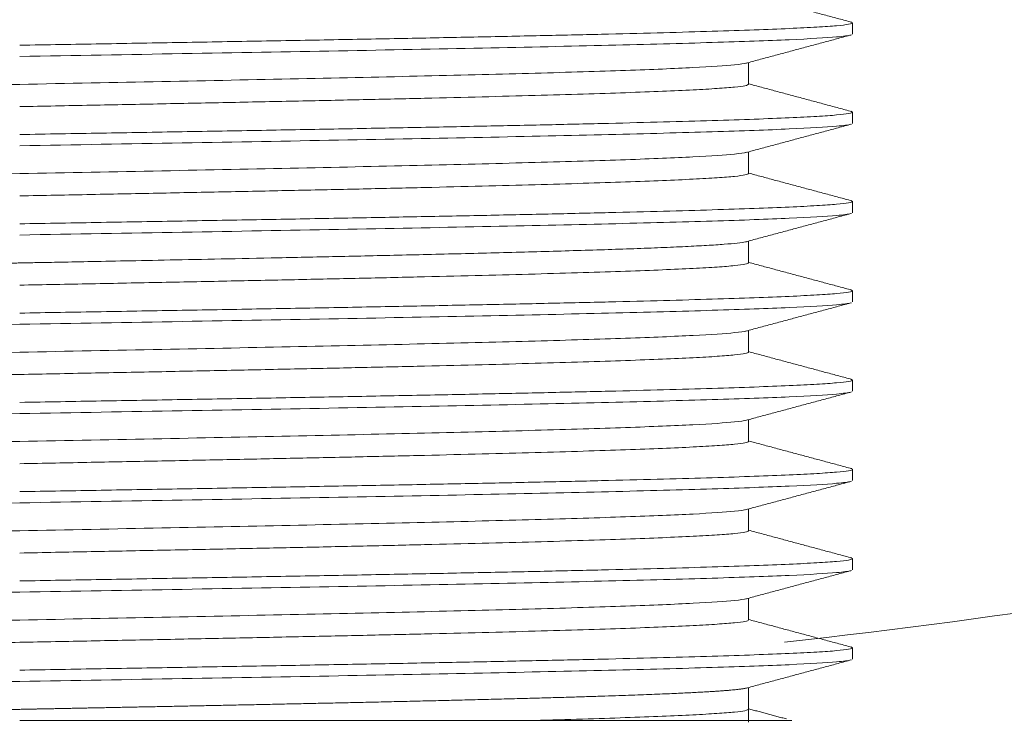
# Model space of a CAD drawing. Header units: millimetres. Extents: x 51337 to 61814, y -21781 to -12277.
# Tile 170 of 256: x 59255 to 59272, y -20832 to -20820. Entities that reach past the tile are written whole.
import ezdxf

# ---------------------------------------------------------------- set-up
doc = ezdxf.new("R2010")
doc.units = ezdxf.units.MM
doc.header["$LTSCALE"] = 0.3175
doc.layers.add('1轮廓实线层', color=7, linetype='Continuous', lineweight=18)

msp = doc.modelspace()

# ---------------------------------------------------------------- linework, layer by layer
at = {"layer": '1轮廓实线层'}
for p, q in [((59269.16489, -20820.18231), (59269.19339, -20820.19754)), ((59269.19339, -20820.38564), (59269.19339, -20820.19754)), ((59267.44339, -20821.22869), (59267.44339, -20820.8632)), ((59269.16493, -20821.68234), (59269.19339, -20821.69756)), ((59269.19339, -20821.88564), (59269.19339, -20821.69756)), ((59267.44339, -20822.72841), (59267.44339, -20822.3632)), ((59269.16486, -20823.18183), (59269.19339, -20823.19713)), ((59269.19339, -20823.38565), (59269.19339, -20823.19713)), ((59267.44339, -20824.22861), (59267.44339, -20823.8632)), ((59269.16491, -20824.68237), (59269.19339, -20824.6976)), ((59269.19339, -20824.88565), (59269.19339, -20824.6976)), ((59267.44339, -20825.7287), (59267.44339, -20825.3632)), ((59269.16484, -20826.18186), (59269.19339, -20826.19716)), ((59269.19339, -20826.38568), (59269.19339, -20826.19716)), ((59267.44339, -20827.22843), (59267.44339, -20826.8632)), ((59269.16489, -20827.6823), (59269.19339, -20827.69753)), ((59269.19339, -20827.88571), (59269.19339, -20827.69753)), ((59267.44339, -20828.72865), (59267.44339, -20828.3632)), ((59269.16495, -20829.18238), (59269.19339, -20829.19759)), ((59269.19339, -20829.38569), (59269.19339, -20829.19759)), ((59267.44339, -20830.22867), (59267.44339, -20829.86321)), ((59269.16486, -20830.682), (59269.19339, -20830.69723)), ((59269.19339, -20830.88578), (59269.19339, -20830.69723)), ((59267.44339, -20831.9476), (59267.44339, -20831.36321))]:
    msp.add_line(p, q, dxfattribs=at)
msp.add_arc((59255.29339, -20713.97664), 117.32051, 276.2413743, 287.3572104, dxfattribs=at)
for points, degree in [([(59269.17933, -20820.1863), (59268.31134, -20819.95326), (59267.44339, -20819.72009)], 2), ([(59267.39685, -20820.8757), (59268.28626, -20820.63676), (59269.17571, -20820.39795)], 2), ([(59242.94369, -20821.60463), (59242.94368, -20821.589), (59243.1016, -20821.55775), (59243.80316, -20821.51087), (59244.94244, -20821.46399), (59246.47566, -20821.41711), (59248.34391, -20821.37023), (59250.47537, -20821.32335), (59252.78816, -20821.27647), (59254.39164, -20821.24522), (59255.19339, -20821.2296)], 3), ([(59269.17937, -20821.68631), (59268.31136, -20821.45327), (59267.44338, -20821.22008)], 2), ([(59267.39685, -20822.3757), (59268.28625, -20822.13676), (59269.1757, -20821.89796)], 2), ([(59242.94356, -20823.10459), (59242.94357, -20823.08897), (59243.10153, -20823.05773), (59243.80314, -20823.01087), (59244.94248, -20822.964), (59246.47573, -20822.91714), (59248.34399, -20822.87027), (59250.47546, -20822.82341), (59252.78822, -20822.77655), (59254.39167, -20822.7453), (59255.19339, -20822.72968)], 3), ([(59269.1793, -20823.18629), (59268.31133, -20822.95326), (59267.4434, -20822.72009)], 2), ([(59267.39683, -20823.8757), (59268.28624, -20823.63676), (59269.17569, -20823.39796)], 2), ([(59269.17935, -20824.68631), (59268.31135, -20824.45326), (59267.44339, -20824.22009)], 2), ([(59267.39682, -20825.37571), (59268.28623, -20825.13677), (59269.17567, -20824.89796)], 2), ([(59255.19339, -20825.26065), (59254.2771, -20825.27627), (59252.44452, -20825.30752), (59249.8013, -20825.3544), (59247.36529, -20825.40127), (59245.23011, -20825.44815), (59243.47782, -20825.49503), (59242.17575, -20825.5419), (59241.37395, -20825.58878), (59241.19346, -20825.62003), (59241.19346, -20825.63566)], 3), ([(59242.94362, -20826.10461), (59242.94362, -20826.08898), (59243.10153, -20826.05773), (59243.80309, -20826.01085), (59244.94238, -20825.96397), (59246.47561, -20825.91709), (59248.34387, -20825.87021), (59250.47535, -20825.82334), (59252.78815, -20825.77646), (59254.39164, -20825.7452), (59255.19339, -20825.72958)], 3), ([(59269.17928, -20826.18629), (59268.31132, -20825.95326), (59267.4434, -20825.72009)], 2), ([(59267.3968, -20826.87571), (59268.28621, -20826.63677), (59269.17566, -20826.39797)], 2), ([(59255.19339, -20826.76065), (59254.2771, -20826.77628), (59252.44453, -20826.80753), (59249.8013, -20826.8544), (59247.3653, -20826.90128), (59245.23012, -20826.94815), (59243.47783, -20826.99503), (59242.17575, -20827.0419), (59241.37395, -20827.08878), (59241.19345, -20827.12003), (59241.19345, -20827.13565)], 3), ([(59242.94349, -20827.60458), (59242.94351, -20827.58896), (59243.10147, -20827.55771), (59243.8031, -20827.51085), (59244.94244, -20827.46399), (59246.47571, -20827.41713), (59248.34398, -20827.37027), (59250.47546, -20827.32341), (59252.78822, -20827.27655), (59254.39167, -20827.24531), (59255.19339, -20827.22969)], 3), ([(59269.17934, -20827.68631), (59268.31136, -20827.45326), (59267.44341, -20827.22009)], 2), ([(59267.39678, -20828.37572), (59268.28619, -20828.13678), (59269.17564, -20827.89797)], 2), ([(59255.19339, -20828.26069), (59254.27711, -20828.27631), (59252.44455, -20828.30756), (59249.80135, -20828.35444), (59247.36536, -20828.40131), (59245.2302, -20828.44818), (59243.47791, -20828.49505), (59242.17584, -20828.54193), (59241.37403, -20828.5888), (59241.19353, -20828.62005), (59241.19353, -20828.63567)], 3), ([(59242.94348, -20829.10457), (59242.94348, -20829.08895), (59243.10142, -20829.0577), (59243.80301, -20829.01083), (59244.94233, -20828.96396), (59246.47559, -20828.91708), (59248.34386, -20828.87021), (59250.47536, -20828.82334), (59252.78816, -20828.77647), (59254.39164, -20828.74522), (59255.19339, -20828.72959)], 3), ([(59269.17939, -20829.18632), (59268.31138, -20828.95327), (59267.4434, -20828.72009)], 2), ([(59267.39677, -20829.87572), (59268.28618, -20829.63678), (59269.17563, -20829.39798)], 2), ([(59255.19339, -20829.76067), (59254.2771, -20829.7763), (59252.44454, -20829.80755), (59249.80134, -20829.85442), (59247.36535, -20829.9013), (59245.23019, -20829.94818), (59243.47791, -20829.99505), (59242.17585, -20830.04193), (59241.37405, -20830.08881), (59241.19357, -20830.12006), (59241.19357, -20830.13568)], 3), ([(59242.94371, -20830.60463), (59242.94369, -20830.58901), (59243.1016, -20830.55775), (59243.80314, -20830.51086), (59244.94241, -20830.46398), (59246.47562, -20830.4171), (59248.34386, -20830.37021), (59250.47534, -20830.32333), (59252.78814, -20830.27644), (59254.39163, -20830.24519), (59255.19339, -20830.22956)], 3), ([(59269.17932, -20830.6863), (59268.31133, -20830.45326), (59267.44338, -20830.22008)], 2), ([(59267.39693, -20831.37568), (59268.28634, -20831.13674), (59269.17579, -20830.89793)], 2), ([(59255.19339, -20831.26073), (59254.27712, -20831.27635), (59252.44458, -20831.3076), (59249.8014, -20831.35447), (59247.36542, -20831.40133), (59245.23025, -20831.4482), (59243.47796, -20831.49507), (59242.17588, -20831.54194), (59241.37405, -20831.58881), (59241.19354, -20831.62005), (59241.19353, -20831.63568)], 3), ([(59268.08115, -20831.89139), (59267.4434, -20831.72009)], 1)]:
    msp.add_open_spline(points, degree=degree, dxfattribs=at)
for points, degree, knots in [([(59269.19339, -20820.19754), (59269.19339, -20820.20535), (59269.17088, -20820.21316), (59269.08106, -20820.22878), (59269.01376, -20820.23659), (59268.835, -20820.25221), (59268.72354, -20820.26002), (59268.45756, -20820.27564), (59268.30302, -20820.28346), (59267.95237, -20820.29908), (59267.75625, -20820.30689), (59267.32431, -20820.32251), (59267.08849, -20820.33032), (59266.57942, -20820.34594), (59266.30618, -20820.35375), (59265.72488, -20820.36937), (59265.41684, -20820.37718), (59264.76892, -20820.3928), (59264.42904, -20820.40061), (59263.72074, -20820.41623), (59263.3523, -20820.42404), (59262.59043, -20820.43967), (59262.19699, -20820.44748), (59261.38889, -20820.4631), (59260.97423, -20820.47091), (59260.12768, -20820.48653), (59259.69579, -20820.49434), (59258.81895, -20820.50996), (59258.37399, -20820.51777), (59257.4753, -20820.53339), (59257.02157, -20820.5412), (59256.10968, -20820.55682), (59255.65153, -20820.56463), (59255.19338, -20820.57244)], 3, [0, 0, 0, 0, 0.0625, 0.0625, 0.125, 0.125, 0.1875, 0.1875, 0.25, 0.25, 0.3125, 0.3125, 0.375, 0.375, 0.4375, 0.4375, 0.5, 0.5, 0.5625, 0.5625, 0.625, 0.625, 0.6875, 0.6875, 0.75, 0.75, 0.8125, 0.8125, 0.875, 0.875, 0.9375, 0.9375, 1, 1, 1, 1]), ([(59269.16487, -20820.40086), (59269.12541, -20820.41141), (59268.92606, -20820.43759), (59268.21108, -20820.47939), (59266.909, -20820.52626), (59265.15669, -20820.57314), (59263.02151, -20820.62001), (59260.58549, -20820.66689), (59257.94226, -20820.71376), (59256.10968, -20820.74501), (59255.19339, -20820.76064)], 3, [0, 0, 0, 0, 0.0879644, 0.2182552, 0.348546, 0.4788368, 0.6091276, 0.7394184, 0.8697092, 1, 1, 1, 1]), ([(59255.19339, -20821.2296), (59255.99513, -20821.21397), (59257.59861, -20821.18272), (59259.91142, -20821.13584), (59262.04291, -20821.08896), (59263.91118, -20821.04208), (59265.44444, -20820.99521), (59266.58376, -20820.94833), (59267.19981, -20820.90717), (59267.37516, -20820.88163), (59267.41167, -20820.87172)], 3, [0, 0, 0, 0, 0.13098906, 0.26197811, 0.39296717, 0.52395623, 0.65494529, 0.78593434, 0.9169234, 1, 1, 1, 1]), ([(59255.19338, -20821.60367), (59255.59426, -20821.59586), (59255.99514, -20821.58805), (59256.79304, -20821.57242), (59257.19006, -20821.56461), (59257.97642, -20821.54899), (59258.36575, -20821.54117), (59259.13299, -20821.52555), (59259.51089, -20821.51774), (59260.25162, -20821.50211), (59260.61445, -20821.4943), (59261.32154, -20821.47868), (59261.6658, -20821.47087), (59262.33244, -20821.45524), (59262.65482, -20821.44743), (59263.27459, -20821.43181), (59263.57198, -20821.42399), (59264.13891, -20821.40837), (59264.40845, -20821.40056), (59264.91708, -20821.38493), (59265.15617, -20821.37712), (59265.6016, -20821.3615), (59265.80795, -20821.35369), (59266.18589, -20821.33806), (59266.3575, -20821.33025), (59266.66432, -20821.31463), (59266.79953, -20821.30681), (59267.03227, -20821.29119), (59267.1298, -20821.28338), (59267.28621, -20821.26775), (59267.3451, -20821.25994), (59267.42369, -20821.24432), (59267.44339, -20821.2365), (59267.44339, -20821.22869)], 3, [0, 0, 0, 0, 0.0625, 0.0625, 0.125, 0.125, 0.1875, 0.1875, 0.25, 0.25, 0.3125, 0.3125, 0.375, 0.375, 0.4375, 0.4375, 0.5, 0.5, 0.5625, 0.5625, 0.625, 0.625, 0.6875, 0.6875, 0.75, 0.75, 0.8125, 0.8125, 0.875, 0.875, 0.9375, 0.9375, 1, 1, 1, 1]), ([(59269.19339, -20821.69756), (59269.19339, -20821.70537), (59269.17088, -20821.71318), (59269.08106, -20821.7288), (59269.01376, -20821.73661), (59268.835, -20821.75223), (59268.72354, -20821.76004), (59268.45756, -20821.77566), (59268.30302, -20821.78347), (59267.95237, -20821.79909), (59267.75625, -20821.80691), (59267.32431, -20821.82253), (59267.08849, -20821.83034), (59266.57942, -20821.84596), (59266.30618, -20821.85377), (59265.72488, -20821.86939), (59265.41684, -20821.8772), (59264.76892, -20821.89282), (59264.42904, -20821.90063), (59263.72074, -20821.91626), (59263.3523, -20821.92407), (59262.59043, -20821.93969), (59262.19699, -20821.9475), (59261.38889, -20821.96312), (59260.97423, -20821.97093), (59260.12768, -20821.98655), (59259.69579, -20821.99436), (59258.81895, -20822.00998), (59258.37399, -20822.01779), (59257.4753, -20822.03342), (59257.02157, -20822.04123), (59256.10968, -20822.05685), (59255.65153, -20822.06466), (59255.19338, -20822.07247)], 3, [0, 0, 0, 0, 0.0625, 0.0625, 0.125, 0.125, 0.1875, 0.1875, 0.25, 0.25, 0.3125, 0.3125, 0.375, 0.375, 0.4375, 0.4375, 0.5, 0.5, 0.5625, 0.5625, 0.625, 0.625, 0.6875, 0.6875, 0.75, 0.75, 0.8125, 0.8125, 0.875, 0.875, 0.9375, 0.9375, 1, 1, 1, 1]), ([(59269.16484, -20821.90087), (59269.12537, -20821.91142), (59268.92602, -20821.93759), (59268.21107, -20821.97939), (59266.90899, -20822.02626), (59265.15669, -20822.07314), (59263.0215, -20822.12001), (59260.58549, -20822.16689), (59257.94225, -20822.21376), (59256.10968, -20822.24501), (59255.19339, -20822.26064)], 3, [0, 0, 0, 0, 0.08794633, 0.21823971, 0.34853309, 0.47882647, 0.60911985, 0.73941324, 0.86970662, 1, 1, 1, 1]), ([(59255.19339, -20822.72968), (59255.99511, -20822.71405), (59257.59856, -20822.68279), (59259.91132, -20822.6359), (59262.04279, -20822.58902), (59263.91107, -20822.54213), (59265.44433, -20822.49524), (59266.58368, -20822.44835), (59267.19977, -20822.40718), (59267.37514, -20822.38163), (59267.41166, -20822.37172)], 3, [0, 0, 0, 0, 0.13098839, 0.26197678, 0.39296518, 0.52395357, 0.65494196, 0.78593035, 0.91691875, 1, 1, 1, 1]), ([(59255.19338, -20823.10355), (59255.59426, -20823.09573), (59255.99514, -20823.08792), (59256.79304, -20823.07228), (59257.19006, -20823.06447), (59257.97641, -20823.04884), (59258.36575, -20823.04102), (59259.13299, -20823.02539), (59259.51089, -20823.01758), (59260.25162, -20823.00195), (59260.61445, -20822.99413), (59261.32154, -20822.9785), (59261.6658, -20822.97068), (59262.33244, -20822.95505), (59262.65482, -20822.94724), (59263.27458, -20822.93161), (59263.57198, -20822.92379), (59264.13891, -20822.90816), (59264.40845, -20822.90035), (59264.91708, -20822.88472), (59265.15617, -20822.8769), (59265.6016, -20822.86127), (59265.80795, -20822.85345), (59266.18589, -20822.83782), (59266.3575, -20822.83001), (59266.66432, -20822.81438), (59266.79953, -20822.80656), (59267.03227, -20822.79093), (59267.1298, -20822.78312), (59267.28621, -20822.76748), (59267.3451, -20822.75967), (59267.42369, -20822.74404), (59267.44339, -20822.73622), (59267.44339, -20822.72841)], 3, [0, 0, 0, 0, 0.0625, 0.0625, 0.125, 0.125, 0.1875, 0.1875, 0.25, 0.25, 0.3125, 0.3125, 0.375, 0.375, 0.4375, 0.4375, 0.5, 0.5, 0.5625, 0.5625, 0.625, 0.625, 0.6875, 0.6875, 0.75, 0.75, 0.8125, 0.8125, 0.875, 0.875, 0.9375, 0.9375, 1, 1, 1, 1]), ([(59269.19339, -20823.19713), (59269.19339, -20823.20495), (59269.17088, -20823.21277), (59269.08106, -20823.22841), (59269.01376, -20823.23623), (59268.835, -20823.25187), (59268.72354, -20823.25969), (59268.45756, -20823.27534), (59268.30302, -20823.28316), (59267.95237, -20823.2988), (59267.75625, -20823.30662), (59267.32431, -20823.32226), (59267.08849, -20823.33008), (59266.57943, -20823.34573), (59266.30618, -20823.35355), (59265.72488, -20823.36919), (59265.41684, -20823.37701), (59264.76892, -20823.39265), (59264.42904, -20823.40047), (59263.72074, -20823.41612), (59263.3523, -20823.42394), (59262.59043, -20823.43958), (59262.19699, -20823.4474), (59261.38889, -20823.46304), (59260.97423, -20823.47086), (59260.12768, -20823.48651), (59259.69579, -20823.49433), (59258.81895, -20823.50997), (59258.37399, -20823.51779), (59257.4753, -20823.53343), (59257.02157, -20823.54125), (59256.10968, -20823.5569), (59255.65153, -20823.56472), (59255.19338, -20823.57254)], 3, [0, 0, 0, 0, 0.0625, 0.0625, 0.125, 0.125, 0.1875, 0.1875, 0.25, 0.25, 0.3125, 0.3125, 0.375, 0.375, 0.4375, 0.4375, 0.5, 0.5, 0.5625, 0.5625, 0.625, 0.625, 0.6875, 0.6875, 0.75, 0.75, 0.8125, 0.8125, 0.875, 0.875, 0.9375, 0.9375, 1, 1, 1, 1]), ([(59269.16482, -20823.40088), (59269.12535, -20823.41142), (59268.926, -20823.4376), (59268.21105, -20823.47939), (59266.90897, -20823.52627), (59265.15668, -20823.57314), (59263.02149, -20823.62002), (59260.58548, -20823.66689), (59257.94225, -20823.71377), (59256.10967, -20823.74502), (59255.19339, -20823.76064)], 3, [0, 0, 0, 0, 0.0879451, 0.21823865, 0.34853221, 0.47882577, 0.60911933, 0.73941288, 0.86970644, 1, 1, 1, 1]), ([(59255.19342, -20824.23054), (59255.25812, -20824.22924), (59255.34383, -20824.22754), (59255.5572, -20824.22331), (59255.68487, -20824.22079), (59255.98192, -20824.21493), (59256.15131, -20824.21159), (59256.53112, -20824.20409), (59256.74156, -20824.19994), (59257.20217, -20824.19081), (59257.45235, -20824.18584), (59257.9901, -20824.17508), (59258.27768, -20824.16929), (59258.88658, -20824.15689), (59259.20791, -20824.15028), (59259.87883, -20824.13625), (59260.22841, -20824.12883), (59260.94818, -20824.11317), (59261.3184, -20824.10493), (59261.8815, -20824.09195), (59262.07047, -20824.08753), (59262.44938, -20824.07847), (59262.82929, -20824.06921), (59263.20774, -20824.05954), (59263.58353, -20824.04967), (59263.77009, -20824.04463), (59264.13837, -20824.03434), (59264.50183, -20824.02386), (59264.85111, -20824.01296), (59265.19079, -20824.00186), (59265.35582, -20823.99621), (59265.67354, -20823.9847), (59265.82626, -20823.97885), (59266.11661, -20823.96693), (59266.25426, -20823.96087), (59266.51148, -20823.94854), (59266.63104, -20823.94228), (59266.84905, -20823.92955), (59266.94752, -20823.92308), (59267.12031, -20823.90994), (59267.19461, -20823.90326), (59267.31585, -20823.88971), (59267.36281, -20823.88284), (59267.40082, -20823.8745), (59267.40643, -20823.87314), (59267.41147, -20823.87177)], 3, [0, 0, 0, 0, 0.06411399, 0.06411399, 0.12822797, 0.12822797, 0.19234196, 0.19234196, 0.25645595, 0.25645595, 0.32056993, 0.32056993, 0.38468392, 0.38468392, 0.44879791, 0.44879791, 0.51291189, 0.51291189, 0.57702588, 0.57702588, 0.60908287, 0.60908287, 0.64113987, 0.67319686, 0.67319686, 0.70525385, 0.70525385, 0.73731085, 0.76936784, 0.76936784, 0.80142483, 0.80142483, 0.83348183, 0.83348183, 0.86553882, 0.86553882, 0.89759581, 0.89759581, 0.92965281, 0.92965281, 0.9617098, 0.9617098, 0.99376679, 0.99376679, 1, 1, 1, 1]), ([(59242.94334, -20824.60454), (59242.94338, -20824.60417), (59242.94344, -20824.60341), (59242.94391, -20824.60223), (59242.94471, -20824.60097), (59242.94594, -20824.59964), (59242.94765, -20824.59824), (59242.94992, -20824.59676), (59242.9528, -20824.59521), (59242.95638, -20824.59358), (59242.96073, -20824.59188), (59242.96593, -20824.5901), (59242.97208, -20824.58825), (59242.97926, -20824.58632), (59242.98755, -20824.58432), (59242.99706, -20824.58225), (59243.00788, -20824.5801), (59243.02012, -20824.57787), (59243.03387, -20824.57558), (59243.04926, -20824.5732), (59243.06638, -20824.57076), (59243.08536, -20824.56823), (59243.10632, -20824.56564), (59243.12937, -20824.56296), (59243.15464, -20824.56022), (59243.18226, -20824.5574), (59243.21237, -20824.5545), (59243.24508, -20824.55153), (59243.28054, -20824.54849), (59243.31887, -20824.54537), (59243.36022, -20824.54218), (59243.40472, -20824.53891), (59243.45253, -20824.53557), (59243.50377, -20824.53215), (59243.55861, -20824.52866), (59243.61718, -20824.52509), (59243.67963, -20824.52145), (59243.74613, -20824.51774), (59243.81682, -20824.51395), (59243.89186, -20824.51008), (59243.9714, -20824.50615), (59244.05559, -20824.50213), (59244.14459, -20824.49804), (59244.23853, -20824.49388), (59244.33757, -20824.48964), (59244.44186, -20824.48533), (59244.55155, -20824.48095), (59244.66677, -20824.47649), (59244.78769, -20824.47195), (59244.91444, -20824.46734), (59245.04718, -20824.46266), (59245.18604, -20824.4579), (59245.33114, -20824.45307), (59245.48262, -20824.44816), (59245.64059, -20824.44318), (59245.80517, -20824.43812), (59245.97648, -20824.43299), (59246.15461, -20824.42778), (59246.33969, -20824.4225), (59246.56953, -20824.41609), (59246.84449, -20824.40865), (59247.16489, -20824.40026), (59247.4875, -20824.39206), (59247.81126, -20824.38406), (59248.13522, -20824.37626), (59248.45847, -20824.36864), (59248.78016, -20824.36122), (59249.09945, -20824.354), (59249.4156, -20824.34697), (59249.72789, -20824.34014), (59250.03569, -20824.33349), (59250.33839, -20824.32705), (59250.63546, -20824.32079), (59250.9264, -20824.31474), (59251.21073, -20824.30887), (59251.48803, -20824.3032), (59251.75793, -20824.29773), (59252.02007, -20824.29244), (59252.27416, -20824.28736), (59252.51991, -20824.28246), (59252.7571, -20824.27777), (59252.9855, -20824.27326), (59253.20492, -20824.26895), (59253.41519, -20824.26484), (59253.61618, -20824.26091), (59253.80777, -20824.25719), (59253.98984, -20824.25365), (59254.16231, -20824.25032), (59254.3251, -20824.24717), (59254.47816, -20824.24422), (59254.62145, -20824.24146), (59254.75491, -20824.2389), (59254.87853, -20824.23654), (59254.99228, -20824.23436), (59255.09615, -20824.23238), (59255.1621, -20824.23113), (59255.19342, -20824.23054)], 3, [0, 0, 0, 0, 0.00296076, 0.00612013, 0.00947812, 0.01303472, 0.01678994, 0.02074377, 0.02489621, 0.02924727, 0.03379695, 0.03854524, 0.04349215, 0.04863767, 0.05398181, 0.05952456, 0.06526592, 0.07120589, 0.07734446, 0.08368163, 0.0902174, 0.09695177, 0.10388472, 0.11101627, 0.11834641, 0.12587514, 0.13360248, 0.14152843, 0.149653, 0.15797619, 0.16649801, 0.17521844, 0.18413749, 0.19325514, 0.20257139, 0.21208623, 0.22179964, 0.23171163, 0.2418222, 0.25213134, 0.26263909, 0.27334546, 0.28425047, 0.29535411, 0.30665637, 0.31815724, 0.3298567, 0.34175474, 0.35385133, 0.36614649, 0.37864022, 0.39133256, 0.40422353, 0.41731315, 0.4306014, 0.44408827, 0.45777373, 0.47165774, 0.48574029, 0.5000214, 0.52291377, 0.54529183, 0.56715551, 0.58850468, 0.60933926, 0.62965925, 0.64946476, 0.66875585, 0.6875325, 0.7057946, 0.72354211, 0.74077499, 0.75749327, 0.77369704, 0.78938632, 0.8045611, 0.81922134, 0.833367, 0.84699805, 0.86011448, 0.87271632, 0.88480359, 0.89637633, 0.90743455, 0.91797824, 0.92800741, 0.93752204, 0.94652213, 0.95500768, 0.96297869, 0.97043517, 0.97737713, 0.98380457, 0.98971752, 0.99511599, 1, 1, 1, 1]), ([(59255.19338, -20824.60353), (59255.59426, -20824.59572), (59255.99514, -20824.58791), (59256.79304, -20824.57228), (59257.19006, -20824.56447), (59257.97642, -20824.54885), (59258.36575, -20824.54104), (59259.13299, -20824.52542), (59259.51089, -20824.51761), (59260.25162, -20824.50199), (59260.61445, -20824.49418), (59261.32154, -20824.47856), (59261.6658, -20824.47075), (59262.33244, -20824.45512), (59262.65482, -20824.44731), (59263.27459, -20824.43169), (59263.57198, -20824.42388), (59264.13891, -20824.40826), (59264.40845, -20824.40045), (59264.91708, -20824.38483), (59265.15617, -20824.37702), (59265.6016, -20824.3614), (59265.80795, -20824.35359), (59266.18589, -20824.33796), (59266.3575, -20824.33015), (59266.66432, -20824.31453), (59266.79953, -20824.30672), (59267.03227, -20824.2911), (59267.1298, -20824.28329), (59267.28621, -20824.26767), (59267.3451, -20824.25986), (59267.42369, -20824.24424), (59267.44339, -20824.23643), (59267.44339, -20824.22861)], 3, [0, 0, 0, 0, 0.0625, 0.0625, 0.125, 0.125, 0.1875, 0.1875, 0.25, 0.25, 0.3125, 0.3125, 0.375, 0.375, 0.4375, 0.4375, 0.5, 0.5, 0.5625, 0.5625, 0.625, 0.625, 0.6875, 0.6875, 0.75, 0.75, 0.8125, 0.8125, 0.875, 0.875, 0.9375, 0.9375, 1, 1, 1, 1]), ([(59269.19339, -20824.6976), (59269.19339, -20824.70541), (59269.17088, -20824.71322), (59269.08106, -20824.72884), (59269.01376, -20824.73665), (59268.835, -20824.75228), (59268.72354, -20824.76009), (59268.45756, -20824.77571), (59268.30302, -20824.78352), (59267.95237, -20824.79915), (59267.75625, -20824.80696), (59267.32431, -20824.82258), (59267.08849, -20824.83039), (59266.57943, -20824.84602), (59266.30618, -20824.85383), (59265.72488, -20824.86945), (59265.41684, -20824.87726), (59264.76892, -20824.89289), (59264.42904, -20824.9007), (59263.72074, -20824.91632), (59263.3523, -20824.92413), (59262.59043, -20824.93976), (59262.19699, -20824.94757), (59261.38889, -20824.96319), (59260.97423, -20824.971), (59260.12768, -20824.98662), (59259.69579, -20824.99444), (59258.81895, -20825.01006), (59258.37399, -20825.01787), (59257.4753, -20825.03349), (59257.02157, -20825.04131), (59256.10968, -20825.05693), (59255.65153, -20825.06474), (59255.19338, -20825.07255)], 3, [0, 0, 0, 0, 0.0625, 0.0625, 0.125, 0.125, 0.1875, 0.1875, 0.25, 0.25, 0.3125, 0.3125, 0.375, 0.375, 0.4375, 0.4375, 0.5, 0.5, 0.5625, 0.5625, 0.625, 0.625, 0.6875, 0.6875, 0.75, 0.75, 0.8125, 0.8125, 0.875, 0.875, 0.9375, 0.9375, 1, 1, 1, 1]), ([(59269.16479, -20824.90089), (59269.12531, -20824.91143), (59268.92596, -20824.9376), (59268.21105, -20824.97939), (59266.90897, -20825.02627), (59265.15667, -20825.07314), (59263.02149, -20825.12002), (59260.58548, -20825.16689), (59257.94225, -20825.21377), (59256.10967, -20825.24502), (59255.19339, -20825.26064)], 3, [0, 0, 0, 0, 0.08793264, 0.21822798, 0.34852331, 0.47881865, 0.60911399, 0.73940933, 0.86970467, 1, 1, 1, 1]), ([(59255.19339, -20825.72958), (59255.99513, -20825.71395), (59257.59863, -20825.6827), (59259.91145, -20825.63581), (59262.04296, -20825.58893), (59263.91126, -20825.54205), (59265.44454, -20825.49517), (59266.58389, -20825.44829), (59267.19994, -20825.40713), (59267.3753, -20825.38159), (59267.41182, -20825.37168)], 3, [0, 0, 0, 0, 0.13099036, 0.26198072, 0.39297108, 0.52396143, 0.65495179, 0.78594215, 0.91693251, 1, 1, 1, 1]), ([(59255.19339, -20826.10373), (59255.59427, -20826.09591), (59255.99515, -20826.0881), (59256.79305, -20826.07247), (59257.19006, -20826.06466), (59257.97642, -20826.04904), (59258.36575, -20826.04122), (59259.13299, -20826.0256), (59259.51089, -20826.01778), (59260.25162, -20826.00216), (59260.61445, -20825.99434), (59261.32154, -20825.97872), (59261.6658, -20825.97091), (59262.33244, -20825.95528), (59262.65482, -20825.94747), (59263.27459, -20825.93184), (59263.57198, -20825.92403), (59264.13891, -20825.9084), (59264.40845, -20825.90059), (59264.91708, -20825.88496), (59265.15617, -20825.87715), (59265.60161, -20825.86152), (59265.80795, -20825.85371), (59266.18589, -20825.83808), (59266.3575, -20825.83027), (59266.66432, -20825.81464), (59266.79953, -20825.80683), (59267.03227, -20825.79121), (59267.1298, -20825.78339), (59267.28621, -20825.76777), (59267.3451, -20825.75995), (59267.42369, -20825.74433), (59267.44339, -20825.73651), (59267.44339, -20825.7287)], 3, [0, 0, 0, 0, 0.0625, 0.0625, 0.125, 0.125, 0.1875, 0.1875, 0.25, 0.25, 0.3125, 0.3125, 0.375, 0.375, 0.4375, 0.4375, 0.5, 0.5, 0.5625, 0.5625, 0.625, 0.625, 0.6875, 0.6875, 0.75, 0.75, 0.8125, 0.8125, 0.875, 0.875, 0.9375, 0.9375, 1, 1, 1, 1]), ([(59242.97494, -20826.4615), (59242.98267, -20826.4594), (59242.99181, -20826.4573), (59243.04167, -20826.44739), (59243.10056, -20826.43958), (59243.25697, -20826.42396), (59243.3545, -20826.41615), (59243.58724, -20826.40053), (59243.72245, -20826.39272), (59244.02927, -20826.3771), (59244.20088, -20826.36929), (59244.57882, -20826.35367), (59244.78517, -20826.34586), (59245.2306, -20826.33023), (59245.46969, -20826.32242), (59245.97832, -20826.3068), (59246.24786, -20826.29899), (59246.81479, -20826.28337), (59247.11218, -20826.27556), (59247.73195, -20826.25994), (59248.05433, -20826.25213), (59248.72097, -20826.23651), (59249.06523, -20826.2287), (59249.77232, -20826.21308), (59250.13515, -20826.20526), (59250.87588, -20826.18964), (59251.25378, -20826.18183), (59252.02102, -20826.16621), (59252.41035, -20826.1584), (59253.19671, -20826.14278), (59253.59373, -20826.13497), (59254.39163, -20826.11935), (59254.7925, -20826.11154), (59255.19339, -20826.10373)], 3, [0, 0, 0, 0, 0.01760262, 0.01760262, 0.08309578, 0.08309578, 0.14858894, 0.14858894, 0.2140821, 0.2140821, 0.27957526, 0.27957526, 0.34506841, 0.34506841, 0.41056157, 0.41056157, 0.47605473, 0.47605473, 0.54154789, 0.54154789, 0.60704105, 0.60704105, 0.67253421, 0.67253421, 0.73802737, 0.73802737, 0.80352052, 0.80352052, 0.86901368, 0.86901368, 0.93450684, 0.93450684, 1, 1, 1, 1]), ([(59269.19339, -20826.19716), (59269.19339, -20826.20498), (59269.17088, -20826.2128), (59269.08106, -20826.22844), (59269.01376, -20826.23626), (59268.835, -20826.25189), (59268.72354, -20826.25971), (59268.45756, -20826.27535), (59268.30302, -20826.28317), (59267.95237, -20826.29881), (59267.75625, -20826.30663), (59267.32431, -20826.32227), (59267.08849, -20826.33009), (59266.57942, -20826.34573), (59266.30618, -20826.35355), (59265.72488, -20826.36919), (59265.41684, -20826.37701), (59264.76892, -20826.39264), (59264.42904, -20826.40046), (59263.72074, -20826.4161), (59263.3523, -20826.42392), (59262.59043, -20826.43956), (59262.19699, -20826.44738), (59261.38889, -20826.46302), (59260.97423, -20826.47084), (59260.12768, -20826.48648), (59259.69579, -20826.4943), (59258.81895, -20826.50994), (59258.37399, -20826.51776), (59257.4753, -20826.53339), (59257.02157, -20826.54121), (59256.10968, -20826.55685), (59255.65153, -20826.56467), (59255.19338, -20826.57249)], 3, [0, 0, 0, 0, 0.0625, 0.0625, 0.125, 0.125, 0.1875, 0.1875, 0.25, 0.25, 0.3125, 0.3125, 0.375, 0.375, 0.4375, 0.4375, 0.5, 0.5, 0.5625, 0.5625, 0.625, 0.625, 0.6875, 0.6875, 0.75, 0.75, 0.8125, 0.8125, 0.875, 0.875, 0.9375, 0.9375, 1, 1, 1, 1]), ([(59269.16472, -20826.4009), (59269.12524, -20826.41145), (59268.92588, -20826.43761), (59268.21101, -20826.47941), (59266.90894, -20826.52628), (59265.15665, -20826.57315), (59263.02147, -20826.62003), (59260.58547, -20826.6669), (59257.94224, -20826.71378), (59256.10967, -20826.74503), (59255.19339, -20826.76065)], 3, [0, 0, 0, 0, 0.08791675, 0.21821436, 0.34851197, 0.47880957, 0.60910718, 0.73940479, 0.86970239, 1, 1, 1, 1]), ([(59255.19339, -20827.22969), (59255.99511, -20827.21406), (59257.59855, -20827.1828), (59259.91132, -20827.13591), (59262.04279, -20827.08902), (59263.91106, -20827.04213), (59265.44433, -20826.99524), (59266.58368, -20826.94835), (59267.1997, -20826.90718), (59267.37508, -20826.88164), (59267.41161, -20826.87173)], 3, [0, 0, 0, 0, 0.13099333, 0.26198665, 0.39297998, 0.5239733, 0.65496663, 0.78595995, 0.91695328, 1, 1, 1, 1]), ([(59255.19337, -20827.60327), (59255.59425, -20827.59546), (59255.99513, -20827.58765), (59256.79303, -20827.57203), (59257.19005, -20827.56422), (59257.9764, -20827.54861), (59258.36574, -20827.5408), (59259.13298, -20827.52518), (59259.51088, -20827.51737), (59260.25161, -20827.50175), (59260.61444, -20827.49394), (59261.32153, -20827.47832), (59261.66579, -20827.47051), (59262.33243, -20827.45489), (59262.65481, -20827.44709), (59263.27458, -20827.43147), (59263.57197, -20827.42366), (59264.1389, -20827.40804), (59264.40844, -20827.40023), (59264.91707, -20827.38461), (59265.15617, -20827.3768), (59265.6016, -20827.36118), (59265.80794, -20827.35338), (59266.18589, -20827.33776), (59266.3575, -20827.32995), (59266.66432, -20827.31433), (59266.79953, -20827.30652), (59267.03227, -20827.2909), (59267.1298, -20827.28309), (59267.28621, -20827.26747), (59267.3451, -20827.25966), (59267.42369, -20827.24405), (59267.44339, -20827.23624), (59267.44339, -20827.22843)], 3, [0, 0, 0, 0, 0.0625, 0.0625, 0.125, 0.125, 0.1875, 0.1875, 0.25, 0.25, 0.3125, 0.3125, 0.375, 0.375, 0.4375, 0.4375, 0.5, 0.5, 0.5625, 0.5625, 0.625, 0.625, 0.6875, 0.6875, 0.75, 0.75, 0.8125, 0.8125, 0.875, 0.875, 0.9375, 0.9375, 1, 1, 1, 1]), ([(59269.19339, -20827.69753), (59269.19339, -20827.70535), (59269.17088, -20827.71316), (59269.08106, -20827.72878), (59269.01376, -20827.73659), (59268.835, -20827.75221), (59268.72354, -20827.76002), (59268.45756, -20827.77565), (59268.30302, -20827.78346), (59267.95237, -20827.79908), (59267.75625, -20827.80689), (59267.32431, -20827.82251), (59267.08849, -20827.83032), (59266.57942, -20827.84595), (59266.30618, -20827.85376), (59265.72488, -20827.86938), (59265.41684, -20827.87719), (59264.76892, -20827.89281), (59264.42904, -20827.90063), (59263.72074, -20827.91625), (59263.3523, -20827.92406), (59262.59043, -20827.93968), (59262.19699, -20827.94749), (59261.38889, -20827.96312), (59260.97423, -20827.97093), (59260.12768, -20827.98655), (59259.69579, -20827.99436), (59258.81895, -20828.00998), (59258.37399, -20828.01779), (59257.4753, -20828.03342), (59257.02156, -20828.04123), (59256.10968, -20828.05685), (59255.65153, -20828.06466), (59255.19338, -20828.07247)], 3, [0, 0, 0, 0, 0.0625, 0.0625, 0.125, 0.125, 0.1875, 0.1875, 0.25, 0.25, 0.3125, 0.3125, 0.375, 0.375, 0.4375, 0.4375, 0.5, 0.5, 0.5625, 0.5625, 0.625, 0.625, 0.6875, 0.6875, 0.75, 0.75, 0.8125, 0.8125, 0.875, 0.875, 0.9375, 0.9375, 1, 1, 1, 1]), ([(59269.16463, -20827.90093), (59269.12514, -20827.91147), (59268.92577, -20827.93764), (59268.21093, -20827.97943), (59266.90886, -20828.0263), (59265.15657, -20828.07318), (59263.02141, -20828.12006), (59260.58542, -20828.16694), (59257.94222, -20828.21381), (59256.10966, -20828.24506), (59255.19339, -20828.26069)], 3, [0, 0, 0, 0, 0.08790029, 0.21820025, 0.3485002, 0.47880016, 0.60910012, 0.73940008, 0.86970004, 1, 1, 1, 1]), ([(59255.19339, -20828.72959), (59255.99513, -20828.71397), (59257.59861, -20828.68272), (59259.91142, -20828.63584), (59262.04292, -20828.58896), (59263.9112, -20828.54208), (59265.44446, -20828.4952), (59266.58379, -20828.44832), (59267.19976, -20828.40716), (59267.37512, -20828.38163), (59267.41165, -20828.37172)], 3, [0, 0, 0, 0, 0.13099508, 0.26199016, 0.39298525, 0.52398033, 0.65497541, 0.78597049, 0.91696558, 1, 1, 1, 1]), ([(59255.19338, -20829.10357), (59255.59426, -20829.09576), (59255.99514, -20829.08795), (59256.79304, -20829.07233), (59257.19006, -20829.06452), (59257.97642, -20829.0489), (59258.36575, -20829.04108), (59259.13299, -20829.02546), (59259.51089, -20829.01765), (59260.25162, -20829.00203), (59260.61445, -20828.99422), (59261.32154, -20828.9786), (59261.6658, -20828.97079), (59262.33244, -20828.95517), (59262.65482, -20828.94736), (59263.27459, -20828.93173), (59263.57198, -20828.92392), (59264.13891, -20828.9083), (59264.40845, -20828.90049), (59264.91708, -20828.88487), (59265.15617, -20828.87706), (59265.6016, -20828.86144), (59265.80795, -20828.85363), (59266.18589, -20828.838), (59266.3575, -20828.83019), (59266.66432, -20828.81457), (59266.79953, -20828.80676), (59267.03227, -20828.79114), (59267.1298, -20828.78333), (59267.28621, -20828.76771), (59267.3451, -20828.7599), (59267.42369, -20828.74427), (59267.44339, -20828.73646), (59267.44339, -20828.72865)], 3, [0, 0, 0, 0, 0.0625, 0.0625, 0.125, 0.125, 0.1875, 0.1875, 0.25, 0.25, 0.3125, 0.3125, 0.375, 0.375, 0.4375, 0.4375, 0.5, 0.5, 0.5625, 0.5625, 0.625, 0.625, 0.6875, 0.6875, 0.75, 0.75, 0.8125, 0.8125, 0.875, 0.875, 0.9375, 0.9375, 1, 1, 1, 1]), ([(59269.19339, -20829.19759), (59269.19339, -20829.2054), (59269.17088, -20829.21321), (59269.08106, -20829.22884), (59269.01376, -20829.23665), (59268.835, -20829.25227), (59268.72354, -20829.26008), (59268.45756, -20829.2757), (59268.30302, -20829.28351), (59267.95237, -20829.29913), (59267.75625, -20829.30694), (59267.32431, -20829.32256), (59267.08849, -20829.33037), (59266.57942, -20829.346), (59266.30618, -20829.35381), (59265.72488, -20829.36943), (59265.41684, -20829.37724), (59264.76892, -20829.39286), (59264.42904, -20829.40067), (59263.72074, -20829.41629), (59263.3523, -20829.4241), (59262.59043, -20829.43972), (59262.19699, -20829.44754), (59261.38889, -20829.46316), (59260.97423, -20829.47097), (59260.12768, -20829.48659), (59259.69579, -20829.4944), (59258.81895, -20829.51002), (59258.37399, -20829.51783), (59257.4753, -20829.53345), (59257.02157, -20829.54126), (59256.10968, -20829.55689), (59255.65153, -20829.5647), (59255.19338, -20829.57251)], 3, [0, 0, 0, 0, 0.0625, 0.0625, 0.125, 0.125, 0.1875, 0.1875, 0.25, 0.25, 0.3125, 0.3125, 0.375, 0.375, 0.4375, 0.4375, 0.5, 0.5, 0.5625, 0.5625, 0.625, 0.625, 0.6875, 0.6875, 0.75, 0.75, 0.8125, 0.8125, 0.875, 0.875, 0.9375, 0.9375, 1, 1, 1, 1]), ([(59269.16467, -20829.40092), (59269.12518, -20829.41146), (59268.92582, -20829.43763), (59268.21097, -20829.47942), (59266.9089, -20829.52629), (59265.15661, -20829.57317), (59263.02144, -20829.62004), (59260.58544, -20829.66692), (59257.94223, -20829.7138), (59256.10967, -20829.74505), (59255.19339, -20829.76067)], 3, [0, 0, 0, 0, 0.08790564, 0.21820483, 0.34850403, 0.47880322, 0.60910242, 0.73940161, 0.86970081, 1, 1, 1, 1]), ([(59255.19339, -20830.22956), (59255.99514, -20830.21394), (59257.59864, -20830.18268), (59259.91146, -20830.13581), (59262.04297, -20830.08893), (59263.91125, -20830.04206), (59265.44451, -20829.99518), (59266.58383, -20829.94831), (59267.19977, -20829.90715), (59267.37512, -20829.88163), (59267.41165, -20829.87172)], 3, [0, 0, 0, 0, 0.13099748, 0.26199495, 0.39299243, 0.52398991, 0.65498739, 0.78598486, 0.91698234, 1, 1, 1, 1]), ([(59255.19339, -20830.60373), (59255.59427, -20830.59592), (59255.99515, -20830.5881), (59256.79305, -20830.57248), (59257.19006, -20830.56466), (59257.97642, -20830.54904), (59258.36575, -20830.54122), (59259.13299, -20830.52559), (59259.51089, -20830.51778), (59260.25162, -20830.50215), (59260.61445, -20830.49434), (59261.32154, -20830.47871), (59261.6658, -20830.4709), (59262.33244, -20830.45527), (59262.65482, -20830.44746), (59263.27459, -20830.43183), (59263.57198, -20830.42402), (59264.13891, -20830.40839), (59264.40845, -20830.40058), (59264.91708, -20830.38495), (59265.15617, -20830.37713), (59265.60161, -20830.36151), (59265.80795, -20830.35369), (59266.18589, -20830.33807), (59266.3575, -20830.33025), (59266.66432, -20830.31463), (59266.79953, -20830.30681), (59267.03227, -20830.29118), (59267.1298, -20830.28337), (59267.28621, -20830.26774), (59267.3451, -20830.25993), (59267.42369, -20830.2443), (59267.44339, -20830.23649), (59267.44339, -20830.22867)], 3, [0, 0, 0, 0, 0.0625, 0.0625, 0.125, 0.125, 0.1875, 0.1875, 0.25, 0.25, 0.3125, 0.3125, 0.375, 0.375, 0.4375, 0.4375, 0.5, 0.5, 0.5625, 0.5625, 0.625, 0.625, 0.6875, 0.6875, 0.75, 0.75, 0.8125, 0.8125, 0.875, 0.875, 0.9375, 0.9375, 1, 1, 1, 1]), ([(59242.9749, -20830.96154), (59242.98264, -20830.95944), (59242.99179, -20830.95734), (59243.04167, -20830.94742), (59243.10056, -20830.93961), (59243.25697, -20830.92399), (59243.3545, -20830.91618), (59243.58724, -20830.90056), (59243.72245, -20830.89274), (59244.02927, -20830.87712), (59244.20088, -20830.86931), (59244.57882, -20830.85369), (59244.78517, -20830.84588), (59245.2306, -20830.83026), (59245.46969, -20830.82244), (59245.97832, -20830.80682), (59246.24786, -20830.79901), (59246.81479, -20830.78339), (59247.11218, -20830.77558), (59247.73195, -20830.75995), (59248.05433, -20830.75214), (59248.72097, -20830.73652), (59249.06523, -20830.72871), (59249.77232, -20830.71309), (59250.13515, -20830.70528), (59250.87588, -20830.68965), (59251.25378, -20830.68184), (59252.02102, -20830.66622), (59252.41035, -20830.65841), (59253.19671, -20830.64279), (59253.59373, -20830.63498), (59254.39163, -20830.61935), (59254.7925, -20830.61154), (59255.19339, -20830.60373)], 3, [0, 0, 0, 0, 0.01763066, 0.01763066, 0.08312195, 0.08312195, 0.14861324, 0.14861324, 0.21410453, 0.21410453, 0.27959582, 0.27959582, 0.34508711, 0.34508711, 0.4105784, 0.4105784, 0.47606969, 0.47606969, 0.54156098, 0.54156098, 0.60705227, 0.60705227, 0.67254355, 0.67254355, 0.73803484, 0.73803484, 0.80352613, 0.80352613, 0.86901742, 0.86901742, 0.93450871, 0.93450871, 1, 1, 1, 1]), ([(59269.19339, -20830.69723), (59269.19339, -20830.70502), (59269.17088, -20830.7128), (59269.08106, -20830.72838), (59269.01376, -20830.73617), (59268.835, -20830.75175), (59268.72354, -20830.75954), (59268.45756, -20830.77511), (59268.30302, -20830.7829), (59267.95237, -20830.79848), (59267.75625, -20830.80627), (59267.32431, -20830.82184), (59267.08849, -20830.82963), (59266.57943, -20830.84521), (59266.30618, -20830.853), (59265.72488, -20830.86857), (59265.41684, -20830.87636), (59264.76892, -20830.89194), (59264.42904, -20830.89973), (59263.72074, -20830.91531), (59263.3523, -20830.92309), (59262.59043, -20830.93867), (59262.19699, -20830.94646), (59261.38889, -20830.96204), (59260.97423, -20830.96982), (59260.12768, -20830.9854), (59259.69579, -20830.99319), (59258.81895, -20831.00877), (59258.37399, -20831.01656), (59257.4753, -20831.03213), (59257.02157, -20831.03992), (59256.10968, -20831.0555), (59255.65153, -20831.06329), (59255.19338, -20831.07107)], 3, [0, 0, 0, 0, 0.0625, 0.0625, 0.125, 0.125, 0.1875, 0.1875, 0.25, 0.25, 0.3125, 0.3125, 0.375, 0.375, 0.4375, 0.4375, 0.5, 0.5, 0.5625, 0.5625, 0.625, 0.625, 0.6875, 0.6875, 0.75, 0.75, 0.8125, 0.8125, 0.875, 0.875, 0.9375, 0.9375, 1, 1, 1, 1]), ([(59269.16465, -20830.90092), (59269.12521, -20830.91148), (59268.92588, -20830.93766), (59268.2108, -20830.97947), (59266.90874, -20831.02634), (59265.15647, -20831.07322), (59263.02132, -20831.1201), (59260.58536, -20831.16697), (59257.94219, -20831.21385), (59256.10965, -20831.2451), (59255.19339, -20831.26073)], 3, [0, 0, 0, 0, 0.08800958, 0.21829392, 0.34857827, 0.47886261, 0.60914696, 0.73943131, 0.86971565, 1, 1, 1, 1]), ([(59255.19341, -20831.72999), (59255.21009, -20831.72966), (59255.24445, -20831.72898), (59255.29745, -20831.72794), (59255.35339, -20831.72684), (59255.41228, -20831.72568), (59255.4741, -20831.72446), (59255.53886, -20831.72319), (59255.60656, -20831.72186), (59255.67718, -20831.72047), (59255.75073, -20831.71902), (59255.82721, -20831.71752), (59255.90659, -20831.71596), (59255.98889, -20831.71434), (59256.07409, -20831.71267), (59256.16218, -20831.71094), (59256.25316, -20831.70915), (59256.34701, -20831.70731), (59256.44372, -20831.7054), (59256.54328, -20831.70344), (59256.64567, -20831.70143), (59256.75088, -20831.69935), (59256.8589, -20831.69722), (59256.9697, -20831.69503), (59257.08326, -20831.69278), (59257.19955, -20831.69048), (59257.31857, -20831.68812), (59257.44027, -20831.6857), (59257.56463, -20831.68323), (59257.69163, -20831.6807), (59257.82122, -20831.67811), (59257.95337, -20831.67546), (59258.08804, -20831.67276), (59258.2252, -20831.67), (59258.3648, -20831.66718), (59258.5068, -20831.6643), (59258.65115, -20831.66137), (59258.79779, -20831.65838), (59258.94668, -20831.65533), (59259.09775, -20831.65223), (59259.25094, -20831.64907), (59259.40618, -20831.64585), (59259.56342, -20831.64257), (59259.72257, -20831.63924), (59259.88356, -20831.63585), (59260.04631, -20831.6324), (59260.21073, -20831.62889), (59260.37675, -20831.62533), (59260.54426, -20831.62171), (59260.71317, -20831.61804), (59260.88339, -20831.6143), (59261.05481, -20831.61051), (59261.22732, -20831.60666), (59261.40081, -20831.60276), (59261.57515, -20831.5988), (59261.75023, -20831.59478), (59261.92591, -20831.5907), (59262.10205, -20831.58656), (59262.27852, -20831.58237), (59262.45518, -20831.57812), (59262.63189, -20831.57382), (59262.80848, -20831.56945), (59262.98482, -20831.56503), (59263.16072, -20831.56056), (59263.33603, -20831.55602), (59263.51056, -20831.55143), (59263.68415, -20831.54678), (59263.90322, -20831.5408), (59264.16067, -20831.53358), (59264.44836, -20831.52519), (59264.71842, -20831.51699), (59264.9713, -20831.50899), (59265.20751, -20831.50118), (59265.42754, -20831.49356), (59265.63195, -20831.48614), (59265.82134, -20831.47891), (59265.99632, -20831.47187), (59266.15751, -20831.46502), (59266.30553, -20831.45837), (59266.441, -20831.45191), (59266.56453, -20831.44565), (59266.67676, -20831.43958), (59266.77834, -20831.4337), (59266.86991, -20831.42801), (59266.95207, -20831.42252), (59267.02546, -20831.41722), (59267.09065, -20831.41211), (59267.14823, -20831.4072), (59267.19877, -20831.40248), (59267.24281, -20831.39795), (59267.28089, -20831.39361), (59267.31355, -20831.38947), (59267.34127, -20831.38552), (59267.36456, -20831.38177), (59267.38385, -20831.37821), (59267.39925, -20831.37491), (59267.40766, -20831.37281), (59267.41127, -20831.37183)], 3, [0, 0, 0, 0, 0.00272602, 0.00561241, 0.00865915, 0.01186627, 0.01523375, 0.0187616, 0.02244982, 0.02629841, 0.03030738, 0.03447672, 0.03880643, 0.04329652, 0.04794699, 0.05275784, 0.05772906, 0.06286066, 0.06815263, 0.07360498, 0.0792177, 0.0849908, 0.09092426, 0.0970181, 0.1032723, 0.10968686, 0.1162618, 0.1229971, 0.12989277, 0.13694881, 0.14416524, 0.15154206, 0.15907927, 0.16677688, 0.17463488, 0.18265327, 0.19083206, 0.19917122, 0.20767076, 0.21633068, 0.22515096, 0.2341316, 0.24327259, 0.25257394, 0.26203566, 0.27165775, 0.28144024, 0.29138312, 0.30148641, 0.31175011, 0.3221742, 0.33275867, 0.34350351, 0.35440871, 0.36547425, 0.37670014, 0.38808637, 0.39963296, 0.41133994, 0.42320733, 0.43523512, 0.44742332, 0.4597719, 0.47228086, 0.48495016, 0.49777979, 0.51076974, 0.52392002, 0.54789977, 0.57134105, 0.5942438, 0.61660789, 0.63843324, 0.65971984, 0.68046784, 0.7006773, 0.72034818, 0.7394804, 0.75807388, 0.77612862, 0.79364464, 0.81062202, 0.82706081, 0.84296097, 0.85832247, 0.87314527, 0.88742934, 0.90117467, 0.91438127, 0.92704918, 0.93917842, 0.950769, 0.96182092, 0.97233417, 0.98230874, 0.9917446, 1, 1, 1, 1]), ([(59246.54604, -20831.91664), (59247.1128, -20831.90109), (59247.73504, -20831.88553), (59249.06667, -20831.85442), (59249.77606, -20831.83887), (59251.25483, -20831.80776), (59252.02422, -20831.79221), (59253.59355, -20831.7611), (59254.39349, -20831.74554), (59255.19341, -20831.72999)], 3, [0, 0, 0, 0, 0.25, 0.25, 0.5, 0.5, 0.75, 0.75, 1, 1, 1, 1]), ([(59263.84073, -20831.91664), (59264.12529, -20831.90881), (59264.39589, -20831.90098), (59264.90654, -20831.88532), (59265.14659, -20831.87749), (59265.59384, -20831.86182), (59265.80103, -20831.85399), (59266.18055, -20831.83833), (59266.35287, -20831.8305), (59266.66098, -20831.81484), (59266.79677, -20831.807), (59267.0305, -20831.79134), (59267.12845, -20831.78351), (59267.28553, -20831.76785), (59267.34468, -20831.76002), (59267.42361, -20831.74435), (59267.44339, -20831.73652), (59267.44339, -20831.72869)], 3, [0, 0, 0, 0, 0.125, 0.125, 0.25, 0.25, 0.375, 0.375, 0.5, 0.5, 0.625, 0.625, 0.75, 0.75, 0.875, 0.875, 1, 1, 1, 1]), ([(59255.19339, -20831.91664), (59255.5934, -20831.91664), (59255.99341, -20831.91664), (59256.78961, -20831.91664), (59257.18578, -20831.91664), (59257.9705, -20831.91664), (59258.35905, -20831.91664), (59259.12477, -20831.91664), (59259.50196, -20831.91664), (59260.24135, -20831.91664), (59260.60355, -20831.91664), (59261.30951, -20831.91664), (59261.65327, -20831.91664), (59262.31903, -20831.91664), (59262.64104, -20831.91664), (59263.26022, -20831.91664), (59263.5574, -20831.91664), (59263.84073, -20831.91664)], 3, [0, 0, 0, 0, 0.125, 0.125, 0.25, 0.25, 0.375, 0.375, 0.5, 0.5, 0.625, 0.625, 0.75, 0.75, 0.875, 0.875, 1, 1, 1, 1]), ([(59268.17454, -20831.91664), (59268.17515, -20831.91664), (59267.90838, -20831.91664), (59266.74446, -20831.91664), (59265.80796, -20831.91664), (59264.94955, -20831.91664), (59263.84073, -20831.91664)], 2, [0, 0, 0, 0.13038316, 0.42025544, 0.71012772, 0.71012772, 1, 1, 1])]:
    msp.add_open_spline(points, degree=degree, knots=knots, dxfattribs=at)

doc.saveas('drawing.dxf')
